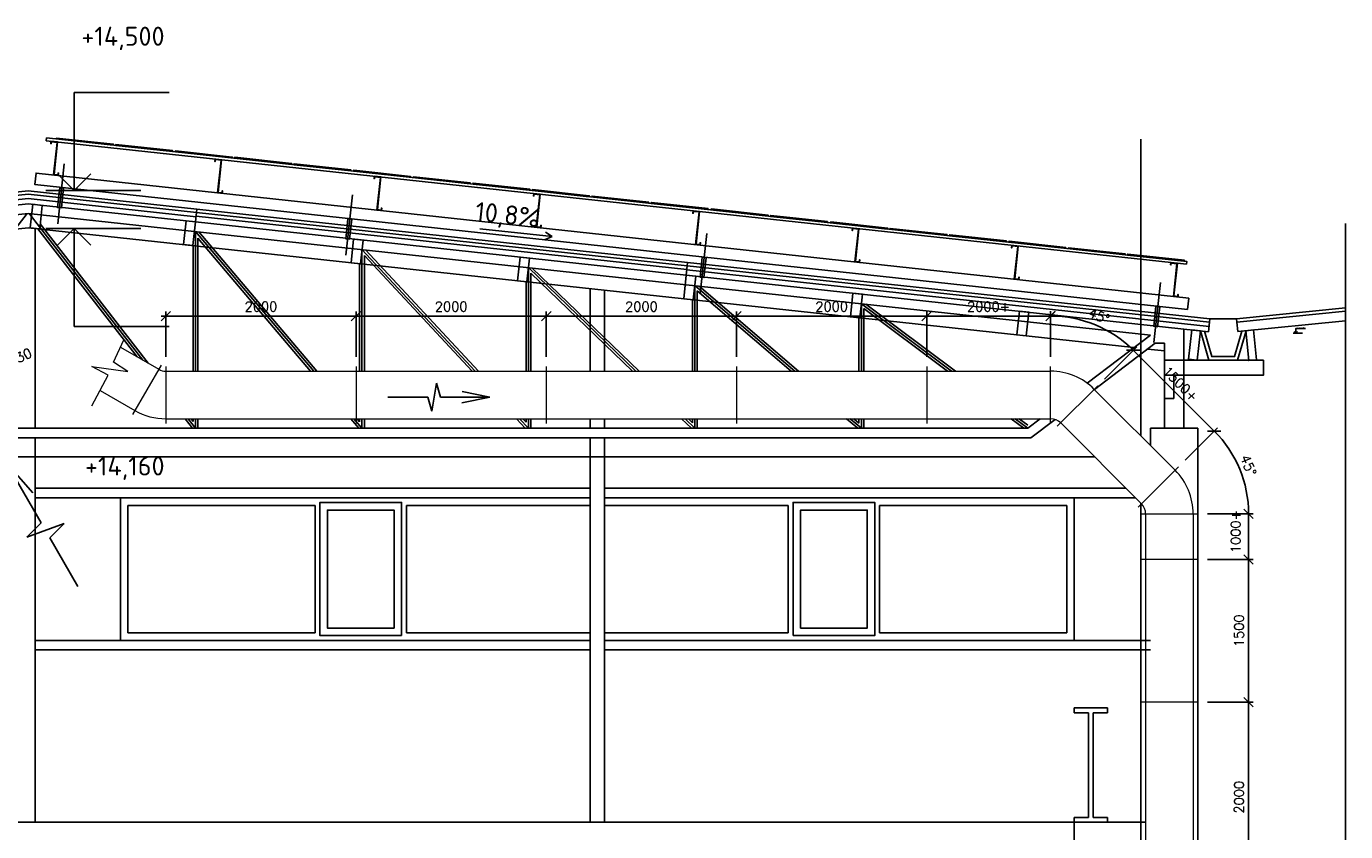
# Model space of a CAD drawing. Header units: millimetres. Extents: x -746391 to 410178, y -169697 to 100555.
# Tile 53 of 179: x 58878 to 72748, y -45927 to -37462. Entities that reach past the tile are written whole.
import ezdxf
from ezdxf.enums import TextEntityAlignment as Align

# ---------------------------------------------------------------- set-up
doc = ezdxf.new("R2010")
doc.units = ezdxf.units.MM
doc.layers.get('0').update_dxf_attribs({"color": 9})
doc.layers.get('Defpoints').update_dxf_attribs({"color": 9})
doc.layers.add('VZT-KOTY', color=2, linetype='Continuous', lineweight=25)
for name, color, linetype in [('VZT-KÓTY', 2, 'Continuous'), ('VZT-PŘÍVOD-VÝKON', 2, 'Continuous'), ('VZT-PŘÍVOD-ZAŘÍZENÍ', 3, 'Continuous'), ('VZT-STAVBA', 7, 'Continuous')]:
    doc.layers.add(name, color=color, linetype=linetype)
doc.styles.add('A99_kota', font='isocpeur.ttf', dxfattribs={"height": 2})
doc.styles.add('ad_popis 100', font='isocpeur.ttf', dxfattribs={"height": 200})
doc.styles.add('RomanS', font='romans.shx')
doc.dimstyles.new('VZT50', dxfattribs={"dimscale": 50, "dimtxt": 2, "dimasz": 2, "dimexe": 1, "dimexo": 2, "dimgap": 1, "dimtad": 1, "dimtoh": 1, "dimdec": 0, "dimzin": 0, "dimdsep": 46, "dimtxsty": 'RomanS', "dimblk1": 'OBLIQUE', "dimblk2": 'OBLIQUE', "dimsah": 1, "dimcen": 1, "dimdle": 1, "dimclrd": 256, "dimclre": 256, "dimclrt": 256, "dimadec": 0, "dimazin": 0, "dimtfac": 1, "dimtdec": 0, "dimtmove": 2, "dimatfit": 3, "dimldrblk": 'OBLIQUE', "dimfxl": 1, "dimtolj": 1, "dimtzin": 0, "dimarcsym": 0})

# ---------------------------------------------------------------- blocks, each defined once
blk = doc.blocks.new('*U24')
at = {"color": 0, "linetype": 'ByBlock', "lineweight": -2}
blk.add_line((-3, 0), (7, 0), dxfattribs=at)
for points in [[(-1.75, -1.75), (0, 0), (1.75, -1.75)], [(0, 0), (0, -10.3), (0, -10.3), (10, -10.3)]]:
    blk.add_lwpolyline(points, dxfattribs=at)
at = {"color": 0, "linetype": 'ByBlock', "lineweight": -2, "style": 'A99_kota'}
for tag, p in [('VYSKA', (9.5, -7.55)), ('POPIS', (9.5, -10.8))]:
    blk.add_attdef(tag, text='', height=2, dxfattribs=at).set_placement(p, align=Align.TOP_RIGHT)
blk = doc.blocks.new('*U23')
at = {"color": 0, "linetype": 'ByBlock', "lineweight": -2}
blk.add_line((-3, 0), (7, 0), dxfattribs=at)
for points in [[(0, 0), (0, 10.3), (0, 10.3), (10, 10.3)], [(-1.75, 1.75), (0, 0), (1.75, 1.75)]]:
    blk.add_lwpolyline(points, dxfattribs=at)
at = {"color": 0, "linetype": 'ByBlock', "lineweight": -2, "style": 'A99_kota'}
for tag, p in [('VYSKA', (9.5, 13.05)), ('POPIS', (9.5, 9.8))]:
    blk.add_attdef(tag, text='', height=2, dxfattribs=at).set_placement(p, align=Align.TOP_RIGHT)
blk = doc.blocks.new('*U22')
at = {"color": 0, "linetype": 'ByBlock', "lineweight": -2}
blk.add_line((-3, 0), (7, 0), dxfattribs=at)
for points in [[(-1.8, 1.7), (0, 0), (1.7, 1.7)], [(0, 0), (0, 5), (0, 5), (10, 5)]]:
    blk.add_lwpolyline(points, dxfattribs=at)
at = {"color": 0, "linetype": 'ByBlock', "lineweight": -2, "style": 'A99_kota'}
for tag, p in [('VYSKA', (9.5, 7.8)), ('POPIS', (9.5, 4.5))]:
    blk.add_attdef(tag, text='', height=2, dxfattribs=at).set_placement(p, align=Align.TOP_RIGHT)
blk = doc.blocks.new('_Oblique')
at = {"color": 0, "linetype": 'ByBlock', "lineweight": -2}
blk.add_line((-0.5, -0.5), (0.5, 0.5), dxfattribs=at)
blk = doc.blocks.new('*D1768')
at = {"layer": 'Defpoints', "color": 0, "linetype": 'Continuous', "lineweight": 18, "ltscale": 0.5, "transparency": 16777216}
for p in [(58557, -41056), (57984, -41319)]:
    blk.add_point(p, dxfattribs=at)
at = {"layer": 'VZT-KÓTY', "linetype": 'Continuous', "lineweight": -2, "ltscale": 0.5, "transparency": 16777216}
blk.add_line((57939, -41340), (58602, -41035), dxfattribs=at)
at = {"layer": 'VZT-KÓTY', "linetype": 'Continuous', "lineweight": -2, "ltscale": 0.5, "transparency": 16777216, "xscale": 100, "yscale": 100, "zscale": 100}
for p, rotation in [((58557, -41056), 24.67889169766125), ((57984, -41319), 204.6788916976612)]:
    blk.add_blockref('_Oblique', p, dxfattribs=dict(at, rotation=rotation))
at = {"layer": 'VZT-KÓTY', "linetype": 'Continuous', "lineweight": 18, "ltscale": 0.5, "transparency": 16777216, "insert": (58771, -40958), "char_height": 100, "attachment_point": 5, "rotation": 24.6789, "style": 'RomanS'}
blk.add_mtext('\\A1;∅630', dxfattribs=at)
blk = doc.blocks.new('*D1961')
at = {"layer": 'Defpoints', "color": 0, "linetype": 'Continuous', "lineweight": 18, "ltscale": 0.5, "transparency": 16777216}
for p in [(62344, -40508), (60344, -41037), (62344, -41037)]:
    blk.add_point(p, dxfattribs=at)
at = {"layer": 'VZT-KOTY', "linetype": 'Continuous', "lineweight": -2, "ltscale": 0.5, "transparency": 16777216}
for p, q in [((60344, -40937), (60344, -40458)), ((62344, -40937), (62344, -40458)), ((60294, -40508), (62394, -40508))]:
    blk.add_line(p, q, dxfattribs=at)
at = {"layer": 'VZT-KOTY', "linetype": 'Continuous', "lineweight": -2, "ltscale": 0.5, "transparency": 16777216, "xscale": 100, "yscale": 100, "zscale": 100, "rotation": 180}
blk.add_blockref('_Oblique', (60344, -40508), dxfattribs=at)
at = {"layer": 'VZT-KOTY', "linetype": 'Continuous', "lineweight": -2, "ltscale": 0.5, "transparency": 16777216, "xscale": 100, "yscale": 100, "zscale": 100}
blk.add_blockref('_Oblique', (62344, -40508), dxfattribs=at)
at = {"layer": 'VZT-KOTY', "linetype": 'Continuous', "lineweight": 18, "ltscale": 0.5, "transparency": 16777216, "insert": (61344, -40408), "char_height": 100, "attachment_point": 5, "style": 'RomanS'}
blk.add_mtext('\\A1;2000', dxfattribs=at)
blk = doc.blocks.new('*D1962')
at = {"layer": 'Defpoints', "color": 0, "linetype": 'Continuous', "lineweight": 18, "ltscale": 0.5, "transparency": 16777216}
for p in [(64344, -40508), (62344, -41037), (64344, -41037)]:
    blk.add_point(p, dxfattribs=at)
at = {"layer": 'VZT-KOTY', "linetype": 'Continuous', "lineweight": -2, "ltscale": 0.5, "transparency": 16777216}
for p, q in [((62344, -40937), (62344, -40458)), ((64344, -40937), (64344, -40458)), ((62294, -40508), (64394, -40508))]:
    blk.add_line(p, q, dxfattribs=at)
at = {"layer": 'VZT-KOTY', "linetype": 'Continuous', "lineweight": -2, "ltscale": 0.5, "transparency": 16777216, "xscale": 100, "yscale": 100, "zscale": 100, "rotation": 180}
blk.add_blockref('_Oblique', (62344, -40508), dxfattribs=at)
at = {"layer": 'VZT-KOTY', "linetype": 'Continuous', "lineweight": -2, "ltscale": 0.5, "transparency": 16777216, "xscale": 100, "yscale": 100, "zscale": 100}
blk.add_blockref('_Oblique', (64344, -40508), dxfattribs=at)
at = {"layer": 'VZT-KOTY', "linetype": 'Continuous', "lineweight": 18, "ltscale": 0.5, "transparency": 16777216, "insert": (63344, -40408), "char_height": 100, "attachment_point": 5, "style": 'RomanS'}
blk.add_mtext('\\A1;2000', dxfattribs=at)
blk = doc.blocks.new('*D1963')
at = {"layer": 'Defpoints', "color": 0, "linetype": 'Continuous', "lineweight": 18, "ltscale": 0.5, "transparency": 16777216}
for p in [(66344, -40508), (64344, -41037), (66344, -41037)]:
    blk.add_point(p, dxfattribs=at)
at = {"layer": 'VZT-KOTY', "linetype": 'Continuous', "lineweight": -2, "ltscale": 0.5, "transparency": 16777216}
for p, q in [((64344, -40937), (64344, -40458)), ((66344, -40937), (66344, -40458)), ((64294, -40508), (66394, -40508))]:
    blk.add_line(p, q, dxfattribs=at)
at = {"layer": 'VZT-KOTY', "linetype": 'Continuous', "lineweight": -2, "ltscale": 0.5, "transparency": 16777216, "xscale": 100, "yscale": 100, "zscale": 100, "rotation": 180}
blk.add_blockref('_Oblique', (64344, -40508), dxfattribs=at)
at = {"layer": 'VZT-KOTY', "linetype": 'Continuous', "lineweight": -2, "ltscale": 0.5, "transparency": 16777216, "xscale": 100, "yscale": 100, "zscale": 100}
blk.add_blockref('_Oblique', (66344, -40508), dxfattribs=at)
at = {"layer": 'VZT-KOTY', "linetype": 'Continuous', "lineweight": 18, "ltscale": 0.5, "transparency": 16777216, "insert": (65344, -40408), "char_height": 100, "attachment_point": 5, "style": 'RomanS'}
blk.add_mtext('\\A1;2000', dxfattribs=at)
blk = doc.blocks.new('*D1964')
at = {"layer": 'Defpoints', "color": 0, "linetype": 'Continuous', "lineweight": 18, "ltscale": 0.5, "transparency": 16777216}
for p in [(68344, -40508), (66344, -41037), (68344, -41037)]:
    blk.add_point(p, dxfattribs=at)
at = {"layer": 'VZT-KOTY', "linetype": 'Continuous', "lineweight": -2, "ltscale": 0.5, "transparency": 16777216}
for p, q in [((66344, -40937), (66344, -40458)), ((68344, -40937), (68344, -40458)), ((66294, -40508), (68394, -40508))]:
    blk.add_line(p, q, dxfattribs=at)
at = {"layer": 'VZT-KOTY', "linetype": 'Continuous', "lineweight": -2, "ltscale": 0.5, "transparency": 16777216, "xscale": 100, "yscale": 100, "zscale": 100, "rotation": 180}
blk.add_blockref('_Oblique', (66344, -40508), dxfattribs=at)
at = {"layer": 'VZT-KOTY', "linetype": 'Continuous', "lineweight": -2, "ltscale": 0.5, "transparency": 16777216, "xscale": 100, "yscale": 100, "zscale": 100}
blk.add_blockref('_Oblique', (68344, -40508), dxfattribs=at)
at = {"layer": 'VZT-KOTY', "linetype": 'Continuous', "lineweight": 18, "ltscale": 0.5, "transparency": 16777216, "insert": (67344, -40408), "char_height": 100, "attachment_point": 5, "style": 'RomanS'}
blk.add_mtext('\\A1;2000', dxfattribs=at)
blk = doc.blocks.new('*D1965')
at = {"layer": 'Defpoints', "color": 0, "linetype": 'Continuous', "lineweight": 18, "ltscale": 0.5, "transparency": 16777216}
for p in [(69646, -40508), (68344, -41037), (69646, -41037)]:
    blk.add_point(p, dxfattribs=at)
at = {"layer": 'VZT-KOTY', "linetype": 'Continuous', "lineweight": -2, "ltscale": 0.5, "transparency": 16777216}
for p, q in [((68344, -40937), (68344, -40458)), ((69646, -40937), (69646, -40458)), ((68294, -40508), (69696, -40508))]:
    blk.add_line(p, q, dxfattribs=at)
at = {"layer": 'VZT-KOTY', "linetype": 'Continuous', "lineweight": -2, "ltscale": 0.5, "transparency": 16777216, "xscale": 100, "yscale": 100, "zscale": 100, "rotation": 180}
blk.add_blockref('_Oblique', (68344, -40508), dxfattribs=at)
at = {"layer": 'VZT-KOTY', "linetype": 'Continuous', "lineweight": -2, "ltscale": 0.5, "transparency": 16777216, "xscale": 100, "yscale": 100, "zscale": 100}
blk.add_blockref('_Oblique', (69646, -40508), dxfattribs=at)
at = {"layer": 'VZT-KOTY', "linetype": 'Continuous', "lineweight": 18, "ltscale": 0.5, "transparency": 16777216, "insert": (68995, -40408), "char_height": 100, "attachment_point": 5, "style": 'RomanS'}
blk.add_mtext('\\A1;2000+', dxfattribs=at)
blk = doc.blocks.new('*D1966')
at = {"layer": 'Defpoints', "color": 0, "linetype": 'Continuous', "lineweight": 18, "ltscale": 0.5, "transparency": 16777216}
for p in [(70262, -40672), (69646, -41037), (70141, -41243), (69646, -41637), (69717, -41667)]:
    blk.add_point(p, dxfattribs=at)
at = {"layer": 'VZT-KOTY', "linetype": 'Continuous', "lineweight": -2, "ltscale": 0.5, "transparency": 16777216}
for p, q in [((69646, -40937), (69646, -40457)), ((70212, -41172), (70552, -40832))]:
    blk.add_line(p, q, dxfattribs=at)
blk.add_arc((69646, -41737), 1230, 45, 90, dxfattribs=at)
at = {"layer": 'VZT-KOTY', "linetype": 'Continuous', "lineweight": -2, "ltscale": 0.5, "transparency": 16777216, "xscale": 100, "yscale": 100, "zscale": 100}
for p, rotation in [((69646, -40507), 180.0000000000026), ((70516, -40867), 315.0000000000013)]:
    blk.add_blockref('_Oblique', p, dxfattribs=dict(at, rotation=rotation))
at = {"layer": 'VZT-KOTY', "linetype": 'Continuous', "lineweight": 18, "ltscale": 0.5, "transparency": 16777216, "insert": (70155, -40508), "char_height": 100, "attachment_point": 5, "rotation": 337.5, "style": 'RomanS'}
blk.add_mtext('\\A1;45°', dxfattribs=at)
blk = doc.blocks.new('*D1967')
at = {"layer": 'Defpoints', "color": 0, "linetype": 'Continuous', "lineweight": 18, "ltscale": 0.5, "transparency": 16777216}
for p in [(70141, -41243), (71366, -41717), (70991, -42092)]:
    blk.add_point(p, dxfattribs=at)
at = {"layer": 'VZT-KOTY', "linetype": 'Continuous', "lineweight": -2, "ltscale": 0.5, "transparency": 16777216}
for p, q in [((70212, -41172), (70552, -40832)), ((70481, -40832), (71401, -41752)), ((71061, -42021), (71401, -41681))]:
    blk.add_line(p, q, dxfattribs=at)
at = {"layer": 'VZT-KOTY', "linetype": 'Continuous', "lineweight": -2, "ltscale": 0.5, "transparency": 16777216, "xscale": 100, "yscale": 100, "zscale": 100}
for p, rotation in [((70516, -40867), 135.0000000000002), ((71366, -41717), 315.0000000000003)]:
    blk.add_blockref('_Oblique', p, dxfattribs=dict(at, rotation=rotation))
at = {"layer": 'VZT-KOTY', "linetype": 'Continuous', "lineweight": 18, "ltscale": 0.5, "transparency": 16777216, "insert": (71012, -41221), "char_height": 100, "attachment_point": 5, "rotation": 315, "style": 'RomanS'}
blk.add_mtext('\\A1;1500+', dxfattribs=at)
blk = doc.blocks.new('*D1968')
at = {"layer": 'Defpoints', "color": 0, "linetype": 'Continuous', "lineweight": 18, "ltscale": 0.5, "transparency": 16777216}
for p in [(70991, -42092), (71685, -42268), (70566, -42516), (70596, -42587), (71196, -42587)]:
    blk.add_point(p, dxfattribs=at)
at = {"layer": 'VZT-KOTY', "linetype": 'Continuous', "lineweight": -2, "ltscale": 0.5, "transparency": 16777216}
for p, q in [((71061, -42021), (71402, -41681)), ((71296, -42587), (71777, -42587))]:
    blk.add_line(p, q, dxfattribs=at)
blk.add_arc((70496, -42587), 1232, 0, 45, dxfattribs=at)
at = {"layer": 'VZT-KOTY', "linetype": 'Continuous', "lineweight": -2, "ltscale": 0.5, "transparency": 16777216, "xscale": 100, "yscale": 100, "zscale": 100}
for p, rotation in [((71366, -41716), 135.0000000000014), ((71727, -42587), 270.0000000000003)]:
    blk.add_blockref('_Oblique', p, dxfattribs=dict(at, rotation=rotation))
at = {"layer": 'VZT-KOTY', "linetype": 'Continuous', "lineweight": 18, "ltscale": 0.5, "transparency": 16777216, "insert": (71726, -42077), "char_height": 100, "attachment_point": 5, "rotation": 292.5, "style": 'RomanS'}
blk.add_mtext('\\A1;45°', dxfattribs=at)
blk = doc.blocks.new('*D1969')
at = {"layer": 'Defpoints', "color": 0, "linetype": 'Continuous', "lineweight": 18, "ltscale": 0.5, "transparency": 16777216}
for p in [(71196, -44566), (71727, -44566), (71196, -46566)]:
    blk.add_point(p, dxfattribs=at)
at = {"layer": 'VZT-KOTY', "linetype": 'Continuous', "lineweight": -2, "ltscale": 0.5, "transparency": 16777216}
for p, q in [((71727, -46616), (71727, -44516)), ((71296, -44566), (71777, -44566)), ((71296, -46566), (71777, -46566))]:
    blk.add_line(p, q, dxfattribs=at)
at = {"layer": 'VZT-KOTY', "linetype": 'Continuous', "lineweight": -2, "ltscale": 0.5, "transparency": 16777216, "xscale": 100, "yscale": 100, "zscale": 100}
for p, rotation in [((71727, -44566), 90), ((71727, -46566), 270)]:
    blk.add_blockref('_Oblique', p, dxfattribs=dict(at, rotation=rotation))
at = {"layer": 'VZT-KOTY', "linetype": 'Continuous', "lineweight": 18, "ltscale": 0.5, "transparency": 16777216, "insert": (71627, -45566), "char_height": 100, "attachment_point": 5, "rotation": 90, "style": 'RomanS'}
blk.add_mtext('\\A1;2000', dxfattribs=at)
blk = doc.blocks.new('*D1970')
at = {"layer": 'Defpoints', "color": 0, "linetype": 'Continuous', "lineweight": 18, "ltscale": 0.5, "transparency": 16777216}
for p in [(71196, -43066), (71727, -43066), (71196, -44566)]:
    blk.add_point(p, dxfattribs=at)
at = {"layer": 'VZT-KOTY', "linetype": 'Continuous', "lineweight": -2, "ltscale": 0.5, "transparency": 16777216}
for p, q in [((71296, -43066), (71777, -43066)), ((71727, -44616), (71727, -43016)), ((71296, -44566), (71777, -44566))]:
    blk.add_line(p, q, dxfattribs=at)
at = {"layer": 'VZT-KOTY', "linetype": 'Continuous', "lineweight": -2, "ltscale": 0.5, "transparency": 16777216, "xscale": 100, "yscale": 100, "zscale": 100}
for p, rotation in [((71727, -43066), 90), ((71727, -44566), 270)]:
    blk.add_blockref('_Oblique', p, dxfattribs=dict(at, rotation=rotation))
at = {"layer": 'VZT-KOTY', "linetype": 'Continuous', "lineweight": 18, "ltscale": 0.5, "transparency": 16777216, "insert": (71627, -43816), "char_height": 100, "attachment_point": 5, "rotation": 90, "style": 'RomanS'}
blk.add_mtext('\\A1;1500', dxfattribs=at)
blk = doc.blocks.new('*D1971')
at = {"layer": 'Defpoints', "color": 0, "linetype": 'Continuous', "lineweight": 18, "ltscale": 0.5, "transparency": 16777216}
for p in [(71196, -42587), (71727, -42587), (71196, -43066)]:
    blk.add_point(p, dxfattribs=at)
at = {"layer": 'VZT-KOTY', "linetype": 'Continuous', "lineweight": -2, "ltscale": 0.5, "transparency": 16777216}
for p, q in [((71727, -43116), (71727, -42537)), ((71296, -42587), (71777, -42587)), ((71296, -43066), (71777, -43066))]:
    blk.add_line(p, q, dxfattribs=at)
at = {"layer": 'VZT-KOTY', "linetype": 'Continuous', "lineweight": -2, "ltscale": 0.5, "transparency": 16777216, "xscale": 100, "yscale": 100, "zscale": 100}
for p, rotation in [((71727, -42587), 90), ((71727, -43066), 270)]:
    blk.add_blockref('_Oblique', p, dxfattribs=dict(at, rotation=rotation))
at = {"layer": 'VZT-KOTY', "linetype": 'Continuous', "lineweight": 18, "ltscale": 0.5, "transparency": 16777216, "insert": (71592, -42772), "char_height": 100, "attachment_point": 5, "rotation": 90, "style": 'RomanS'}
blk.add_mtext('\\A1;1000+', dxfattribs=at)

msp = doc.modelspace()

# ---------------------------------------------------------------- linework, layer by layer
at = {"layer": 'VZT-KÓTY', "linetype": 'Continuous', "lineweight": 18, "ltscale": 0.5}
for p, q in [((59793.6, -40991.1), (59903.3, -40756.5)), ((59738.7, -41129.9), (59565.1, -41037.1)), ((59565.1, -41037.1), (59943.4, -41089.7)), ((59943.4, -41089.7), (59793.6, -40991.1)), ((59567, -41451.2), (59738.7, -41129.9))]:
    msp.add_line(p, q, dxfattribs=at)
at = {"layer": 'VZT-PŘÍVOD-VÝKON'}
for p, q in [((63191, -41213.7), (63139.4, -41506.2)), ((63230.2, -41359.9), (63191, -41213.7)), ((63750.5, -41360.2), (63458, -41301.7)), ((62677.7, -41359.9), (63100.2, -41359.9)), ((63100.2, -41359.9), (63139.4, -41506.2)), ((63230.2, -41359.9), (63750.2, -41359.9)), ((63750.2, -41359.9), (63457.7, -41418.4)), ((59032.4, -42681.4), (58668.4, -42050.9)), ((58668.4, -42050.9), (58944.1, -42364.6)), ((59032.4, -42681.4), (58882.5, -42831.3)), ((58882.5, -42831.3), (59273.3, -42689.1)), ((59123.4, -42838.9), (59273.3, -42689.1)), ((59419.2, -43351.2), (59123.4, -42838.9))]:
    msp.add_line(p, q, dxfattribs=at)
at = {"layer": 'VZT-PŘÍVOD-ZAŘÍZENÍ', "linetype": 'Continuous', "lineweight": 18, "ltscale": 0.5}
for p, q in [((59866.5, -40835.2), (60268.7, -41067.4)), ((60293.7, -41024.1), (59993.7, -41543.7)), ((60343.7, -41037.5), (60343.7, -41637.5)), ((62343.7, -41037.5), (62343.7, -41637.5)), ((64343.7, -41037.5), (64343.7, -41637.5)), ((66343.7, -41037.5), (66343.7, -41637.5)), ((68343.7, -41037.5), (68343.7, -41637.5)), ((69646.3, -41637.5), (69646.3, -41037.5)), ((60343.7, -41087.5), (69646.3, -41087.5)), ((59653.4, -41289.5), (60018.7, -41500.4)), ((69717, -41666.8), (70141.2, -41242.5)), ((70105.9, -41277.9), (70955.2, -42127.1)), ((60343.7, -41587.5), (69646.3, -41587.5)), ((69752.3, -41631.4), (70601.6, -42480.7)), ((70566.2, -42516), (70990.5, -42091.8)), ((70595.5, -42586.8), (71195.5, -42586.8)), ((70645.5, -42586.8), (70645.5, -46565.7)), ((71145.5, -42586.8), (71145.5, -46565.7)), ((71195.5, -43065.7), (70595.5, -43065.7)), ((71195.5, -44565.7), (70595.5, -44565.7))]:
    msp.add_line(p, q, dxfattribs=at)
for centre, radius, start, end in [((60343.7, -40937.5), 150, 240, 270), ((69646.3, -41737.5), 650, 45, 90), ((60343.7, -40937.5), 650, 240, 270), ((69646.3, -41737.5), 150, 45, 90), ((70495.5, -42586.8), 650, 0, 45), ((70495.5, -42586.8), 150, 0, 45)]:
    msp.add_arc(centre, radius, start, end, dxfattribs=at)
at = {"layer": 'VZT-STAVBA'}
for p, q in [((58895.5, -39226.9), (57111.7, -39420.2)), ((58895.5, -39226.9), (60666.4, -39418.8)), ((65829.9, -39943.2), (60670.1, -39384)), ((47095.5, -40706.8), (58895.5, -39428.1)), ((58884.8, -39429.2), (57870.9, -40737.5)), ((70695.5, -40706.8), (58895.5, -39428.1)), ((58906.3, -39429.2), (60100.5, -40970.3)), ((60655.6, -39518.2), (65815.4, -40077.4)), ((60662.1, -39458.6), (65821.9, -40017.7)), ((60666.4, -39418.8), (65826.2, -39978)), ((47268.5, -40838.9), (58895.6, -39578.9)), ((70522.5, -40838.9), (58895.5, -39578.9)), ((58970.5, -39586.5), (58970.5, -41687.5)), ((58999.4, -39590.2), (60043.3, -40937.2)), ((59023.4, -39539.6), (60157.7, -41003.3)), ((60656.3, -39618.9), (60656.3, -41087.5)), ((60656.3, -39618.9), (61898.7, -41087.5)), ((60692.4, -39622.8), (61931.5, -41087.5)), ((72748, -47380), (72748, -39536.2)), ((60631.3, -39767.1), (60631.3, -41087.5)), ((60681.3, -39687.1), (60681.3, -41087.5)), ((60681.3, -39687.1), (61866, -41087.5)), ((62406.3, -39808.5), (62406.3, -41087.5)), ((62406.3, -39808.5), (63597.5, -41087.5)), ((62431.3, -39872.1), (62431.3, -41087.5)), ((62431.3, -39872.1), (63563.3, -41087.5)), ((62444.3, -39812.6), (63631.7, -41087.5)), ((62381.3, -39956.7), (62381.3, -41087.5)), ((64156.3, -39998.2), (64156.3, -41087.5)), ((64156.3, -39998.2), (65284.8, -41087.5)), ((64181.3, -40057.1), (64181.3, -41087.5)), ((64181.3, -40057.1), (65248.8, -41087.5)), ((64196.9, -40002.6), (65320.8, -41087.5)), ((71306.6, -40672.4), (65815.4, -40077.4)), ((71316.6, -40572.9), (65826.2, -39978)), ((64131.3, -40146.3), (64131.3, -41087.5)), ((64805.5, -40218.8), (64805.5, -41087.5)), ((65906.3, -40187.8), (65906.3, -41087.5)), ((65906.3, -40187.8), (66956.2, -41087.5)), ((65950.3, -40192.6), (66994.6, -41087.5)), ((64955.5, -40235.1), (64955.5, -41087.5)), ((65881.3, -40336), (65881.3, -41087.5)), ((65931.3, -40242.2), (65931.3, -41087.5)), ((65931.3, -40242.2), (66917.7, -41087.5)), ((67656.3, -40377.5), (67656.3, -41087.5)), ((67656.3, -40377.5), (68604.8, -41087.5)), ((67681.3, -40427.4), (67681.3, -41087.5)), ((67681.3, -40427.4), (68563.1, -41087.5)), ((67705.1, -40382.7), (68646.5, -41087.5)), ((67631.3, -40525.6), (67631.3, -41087.5)), ((70030.1, -41213), (70695.5, -40706.8)), ((71045.5, -41687.5), (71045.5, -40644.1)), ((70107.7, -41279.6), (70746.6, -40793.6)), ((70845.5, -40873.4), (70667.2, -40854)), ((70845.5, -40793.6), (70746.6, -40793.6)), ((70845.5, -41687.5), (70845.5, -40793.6)), ((60547.2, -41587.5), (60624.7, -41687.5)), ((60578.8, -41587.5), (60656.3, -41687.5)), ((60610.4, -41587.5), (60631.3, -41614.4)), ((60631.3, -41587.5), (60631.3, -41614.4)), ((60656.3, -41587.5), (60656.3, -41687.5)), ((60681.3, -41587.5), (60681.3, -41687.5)), ((62289, -41587.5), (62373.6, -41687.5)), ((62321.7, -41587.5), (62406.3, -41687.5)), ((62354.5, -41587.5), (62381.3, -41619.2)), ((62381.3, -41587.5), (62381.3, -41619.2)), ((62406.3, -41587.5), (62406.3, -41687.5)), ((62431.3, -41587.5), (62431.3, -41687.5)), ((64029, -41587.5), (64122.1, -41687.5)), ((64063.2, -41587.5), (64156.3, -41687.5)), ((64097.3, -41587.5), (64131.3, -41624)), ((64131.3, -41587.5), (64131.3, -41624)), ((64156.3, -41587.5), (64156.3, -41687.5)), ((64181.3, -41587.5), (64181.3, -41687.5)), ((64805.5, -41587.5), (64805.5, -41687.5)), ((64955.5, -41587.5), (64955.5, -41687.5)), ((65766.7, -41587.5), (65870.3, -41687.5)), ((65802.7, -41587.5), (65906.3, -41687.5)), ((65838.7, -41587.5), (65881.3, -41628.6)), ((65881.3, -41587.5), (65881.3, -41628.6)), ((65906.3, -41587.5), (65906.3, -41687.5)), ((65931.3, -41587.5), (65931.3, -41687.5)), ((67501.2, -41587.5), (67617.9, -41687.5)), ((67539.6, -41587.5), (67656.3, -41687.5)), ((67578, -41587.5), (67631.3, -41633.1)), ((67631.3, -41587.5), (67631.3, -41633.1)), ((67656.3, -41587.5), (67656.3, -41687.5)), ((67681.3, -41587.5), (67681.3, -41687.5)), ((69231, -41587.5), (69364.6, -41687.5)), ((69272.7, -41587.5), (69406.3, -41687.5)), ((69314.4, -41587.5), (69406.3, -41656.3)), ((69406.3, -41687.5), (69537.8, -41587.5)), ((69440, -41787.5), (69693.1, -41595)), ((48384.8, -41687.5), (69406.3, -41687.5)), ((70695.5, -41687.5), (70695.5, -41867.5)), ((70695.5, -41687.5), (71195.5, -41687.5)), ((71195.5, -41687.5), (71195.5, -53687.5)), ((48351, -41787.5), (69440, -41787.5)), ((58970.5, -41787.5), (58970.5, -45827.5)), ((64805.5, -41787.5), (64805.5, -45827.5)), ((64955.5, -41787.5), (64955.5, -45827.5)), ((47145.5, -41987.5), (70108.4, -41987.5)), ((64805.5, -42317.5), (58970.5, -42317.5)), ((64805.5, -42417.5), (58970.5, -42417.5)), ((59865.5, -43917.5), (59865.5, -42417.5)), ((59865.5, -42417.5), (64805.5, -42417.5)), ((70438.4, -42317.5), (64955.5, -42317.5)), ((70538.4, -42417.5), (64955.5, -42417.5)), ((64955.5, -42417.5), (69895.5, -42417.5)), ((69895.5, -42417.5), (69895.5, -43917.5)), ((59945.5, -42497.5), (59945.5, -43837.5)), ((61913, -42497.5), (59945.5, -42497.5)), ((61913, -43837.5), (61913, -42497.5)), ((64805.5, -42497.5), (62873, -42497.5)), ((62873, -43837.5), (62873, -42497.5)), ((64955.5, -42497.5), (66888, -42497.5)), ((66888, -43837.5), (66888, -42497.5)), ((67848, -42497.5), (69815.5, -42497.5)), ((67848, -43837.5), (67848, -42497.5)), ((69815.5, -42497.5), (69815.5, -43837.5)), ((64805.5, -43917.5), (58970.5, -43917.5)), ((64805.5, -43917.5), (59865.5, -43917.5)), ((59945.5, -43837.5), (61913, -43837.5)), ((62873, -43837.5), (64805.5, -43837.5)), ((66888, -43837.5), (64955.5, -43837.5)), ((70695.5, -43917.5), (64955.5, -43917.5)), ((69895.5, -43917.5), (64955.5, -43917.5)), ((69815.5, -43837.5), (67848, -43837.5)), ((64805.5, -44017.5), (58970.5, -44017.5)), ((70695.5, -44017.5), (64955.5, -44017.5)), ((69895.5, -44627.5), (70245.5, -44627.5)), ((69895.5, -44627.5), (69895.5, -44677.5)), ((70245.5, -44627.5), (70245.5, -44677.5)), ((69895.5, -44677.5), (70045.5, -44677.5)), ((70045.5, -44677.5), (70045.5, -45777.5)), ((70095.5, -44677.5), (70095.5, -45777.5)), ((70245.5, -44677.5), (70095.5, -44677.5)), ((69895.5, -45827.5), (47895.5, -45827.5)), ((69895.5, -45827.5), (69895.5, -45777.5)), ((69895.5, -45777.5), (70045.5, -45777.5)), ((69895.5, -45827.5), (70645.5, -45827.5)), ((69895.5, -45827.5), (69895.5, -46527.5)), ((69895.5, -45827.5), (70245.5, -45827.5)), ((70245.5, -45777.5), (70095.5, -45777.5)), ((70245.5, -45827.5), (70245.5, -45777.5))]:
    msp.add_line(p, q, dxfattribs=at)
for points in [[(71073.8, -39963.2), (59086.5, -38664.2), (59089.7, -38634.4), (71077, -39933.4)], [(59200.3, -38681.6), (59140.6, -38675.1), (59138.5, -38695), (59133.5, -38694.4), (59136.2, -38669.6), (59205.8, -38677.1), (59168.6, -39020.1), (59208.4, -39024.4), (59210.5, -39004.6), (59215.5, -39005.1), (59212.8, -39029.9), (59163.1, -39024.6), (59200.3, -38681.6)], [(59194.1, -38645.7), (59195.2, -38635.8), (59791.7, -38700.4), (59790.6, -38710.3)], [(59818, -38713.3), (59819, -38703.4), (60415.5, -38768), (60414.5, -38777.9)], [(60444.3, -38781.2), (60445.4, -38771.2), (61041.9, -38835.9), (61040.8, -38845.8)], [(60925.2, -38868.5), (60865.5, -38862), (60863.4, -38881.9), (60858.4, -38881.4), (60861.1, -38856.5), (60930.7, -38864.1), (60893.5, -39207), (60933.3, -39211.4), (60935.5, -39191.5), (60940.4, -39192), (60937.7, -39216.9), (60888, -39211.5), (60925.2, -38868.5)], [(61068.1, -38848.8), (61069.2, -38838.8), (61665.7, -38903.5), (61664.7, -38913.4)], [(61692, -38916.4), (61693.1, -38906.4), (62289.6, -38971.1), (62288.5, -38981)], [(62318.3, -38984.3), (62319.4, -38974.3), (62915.9, -39039), (62914.8, -39048.9)], [(71098.2, -40317.9), (58979.2, -39004.6), (58966.3, -39123.9), (71085.3, -40437.2)], [(62600.4, -39050), (62540.7, -39043.6), (62538.6, -39063.4), (62533.6, -39062.9), (62536.3, -39038), (62605.9, -39045.6), (62568.7, -39388.6), (62608.5, -39392.9), (62610.6, -39373), (62615.6, -39373.5), (62612.9, -39398.4), (62563.2, -39393), (62600.4, -39050)], [(62947.1, -39052.4), (62948.2, -39042.5), (63544.7, -39107.1), (63543.7, -39117)], [(63573.5, -39120.3), (63574.6, -39110.3), (64171.1, -39175), (64170, -39184.9)], [(59229.2, -39157.6), (59268.9, -39161.9), (59246.3, -39370.7), (59206.5, -39366.4)], [(64197.3, -39187.9), (64198.4, -39177.9), (64794.9, -39242.6), (64793.8, -39252.5)], [(64275.6, -39231.6), (64215.9, -39225.1), (64213.8, -39245), (64208.8, -39244.4), (64211.5, -39219.6), (64281.1, -39227.1), (64243.9, -39570.1), (64283.7, -39574.4), (64285.8, -39554.5), (64290.8, -39555.1), (64288.1, -39579.9), (64238.4, -39574.5), (64275.6, -39231.6)], [(64823.7, -39255.7), (64824.7, -39245.8), (65421.2, -39310.4), (65420.2, -39320.4)], [(58945.2, -39332.9), (58918.3, -39581.4), (59017.7, -39592.2), (59044.7, -39343.7)], [(65447.5, -39323.4), (65448.6, -39313.4), (66045.1, -39378.1), (66044, -39388)], [(66675.3, -39456.4), (66676.4, -39446.5), (66079.9, -39381.8), (66078.8, -39391.8)], [(60556.2, -39507.5), (60529.2, -39756), (60628.7, -39766.8), (60655.6, -39518.2)], [(62258.9, -39485.9), (62298.7, -39490.2), (62276.1, -39699), (62236.3, -39694.7)], [(65950.8, -39413.1), (65891.1, -39406.6), (65889, -39426.5), (65884, -39426), (65886.7, -39401.1), (65956.3, -39408.7), (65919.1, -39751.7), (65958.9, -39756), (65961, -39736.1), (65966, -39736.6), (65963.3, -39761.5), (65913.6, -39756.1), (65950.8, -39413.1)], [(67299.2, -39524), (67300.2, -39514.1), (66703.7, -39449.4), (66702.7, -39459.4)], [(67930.5, -39592.4), (67931.5, -39582.5), (67335, -39517.8), (67334, -39527.8)], [(67626, -39594.6), (67566.3, -39588.2), (67564.2, -39608), (67559.2, -39607.5), (67561.9, -39582.7), (67631.5, -39590.2), (67594.3, -39933.2), (67634.1, -39937.5), (67636.2, -39917.6), (67641.2, -39918.2), (67638.5, -39943), (67588.8, -39937.6), (67626, -39594.6)], [(68554.3, -39660), (68555.4, -39650.1), (67958.9, -39585.4), (67957.8, -39595.4)], [(69180.6, -39727.9), (69181.7, -39718), (68585.2, -39653.3), (68584.1, -39663.3)], [(62317.7, -39698.3), (62290.7, -39946.9), (62390.1, -39957.7), (62417.1, -39709.1)], [(69804.5, -39795.5), (69805.6, -39785.6), (69209.1, -39720.9), (69208, -39730.9)], [(69301.2, -39776.2), (69241.5, -39769.7), (69239.3, -39789.6), (69234.4, -39789), (69237.1, -39764.2), (69306.7, -39771.7), (69269.5, -40114.7), (69309.3, -40119), (69311.4, -40099.1), (69316.4, -40099.7), (69313.7, -40124.5), (69264, -40119.2), (69301.2, -39776.2)], [(70430.8, -39863.4), (70431.9, -39853.4), (69835.4, -39788.8), (69834.3, -39798.7)], [(64067.7, -39888), (64040.7, -40136.5), (64140.1, -40147.3), (64167.1, -39898.8)], [(65983.7, -39889.6), (66023.5, -39893.9), (66000.9, -40102.7), (65961.1, -40098.3)], [(71052.2, -39930.7), (71053.3, -39920.8), (70456.8, -39856.1), (70455.7, -39866.1)], [(70973.9, -39957.4), (70914.2, -39951), (70912.1, -39970.8), (70907.1, -39970.3), (70909.8, -39945.5), (70979.4, -39953), (70942.2, -40296), (70982, -40300.3), (70984.1, -40280.4), (70989.1, -40281), (70986.4, -40305.8), (70936.7, -40300.4), (70973.9, -39957.4)], [(65815.4, -40077.4), (65789.8, -40326.1), (65889.2, -40336.8), (65916.2, -40088.3)], [(67567.7, -40267.3), (67540.7, -40515.8), (67640.1, -40526.6), (67667.1, -40278)], [(69317.7, -40456.9), (69290.7, -40705.4), (69390.1, -40716.2), (69417.1, -40467.7)], [(70794, -40410.8), (70754.2, -40406.5), (70731.6, -40615.3), (70771.3, -40619.6)], [(71130.3, -40653.3), (71222.2, -40663.3), (71188.8, -40971.4), (71096.9, -40961.5)], [(71699.1, -40662), (71778.7, -40654.1), (71810.1, -40967.5), (71730.4, -40975.5)], [(71885.5, -40972.5), (71885.5, -41127.5), (70845.5, -41127.5), (70845.5, -40972.5)], [(70845.5, -41127.5), (70845.5, -41372.5), (70940.5, -41372.5), (70940.5, -41127.5)], [(62823, -43867.5), (61963, -43867.5), (61963, -42467.5), (62823, -42467.5)], [(62743, -43787.5), (62043, -43787.5), (62043, -42547.5), (62743, -42547.5)], [(66938, -43867.5), (67798, -43867.5), (67798, -42467.5), (66938, -42467.5)], [(67018, -43787.5), (67718, -43787.5), (67718, -42547.5), (67018, -42547.5)]]:
    msp.add_lwpolyline(points, close=True, dxfattribs=at)
for points in [[(70595.5, -41767.5), (70595.5, -38647.5)], [(59276.5, -38906.2), (59208.1, -39537.5)], [(57108, -39385.4), (58895.5, -39191.7)], [(60670.1, -39384), (58895.5, -39191.7)], [(62306.3, -39234.6), (62237.9, -39865.9)], [(58895, -39272.2), (57116.6, -39464.9)], [(57122.5, -39519.6), (58895.5, -39327.5)], [(60655.6, -39518.2), (58895.5, -39327.5)], [(58896.1, -39272.2), (60661.5, -39463.5)], [(60666.4, -39418.8), (60670.1, -39384)], [(60655.6, -39518.2), (60666.4, -39418.8)], [(64405.2, -39672.8), (63644.7, -39589.8)], [(64405.2, -39672.8), (64335, -39624.9)], [(66031.1, -39638.2), (65962.7, -40269.5)], [(64405.2, -39672.8), (64326.3, -39704.5)], [(65826.2, -39978), (65829.9, -39943.2)], [(65829.9, -39943.2), (71320.1, -40538.1)], [(65815.4, -40077.4), (65826.2, -39978)], [(71312.1, -40617.7), (65821.3, -40022.7)], [(70801.6, -40155.2), (70733.1, -40786.5)], [(71604.6, -40571), (71601.1, -40536.1), (72748, -40421.5)], [(72748, -40456.6), (71604.6, -40571), (71614.5, -40670.5)], [(71306.6, -40672.4), (71316.6, -40572.9)], [(71316.6, -40572.9), (71320.1, -40538.1)], [(71320.1, -40538.1), (71601.3, -40538.1)], [(71614.5, -40670.5), (72748, -40557.1)], [(71700.9, -40661.8), (71611, -40972.5), (71310.4, -40972.5), (71220.8, -40663.1)], [(71263.8, -40667.8), (71340.7, -40933.5), (71580.6, -40933.5), (71658, -40666.1)], [(70595.5, -46692.5), (70595.5, -42474.6)]]:
    msp.add_lwpolyline(points, dxfattribs=at)

# ---------------------------------------------------------------- block references
ref = msp.add_blockref('*U23', (59380.5, -39187.5), dxfattribs=dict(at, xscale=100, yscale=100, zscale=100))
ref.add_attrib('VYSKA', '+14,500', dxfattribs={"layer": '0', "color": 0, "linetype": 'ByBlock', "lineweight": -2, "height": 200, "style": 'A99_kota'}).set_placement((60330.5, -37465.8), align=Align.TOP_RIGHT)
ref = msp.add_blockref('*U24', (59380.5, -39587.1), dxfattribs=dict(at, xscale=100, yscale=100, zscale=100))
ref.add_attrib('VYSKA', '+14,160', dxfattribs={"layer": '0', "color": 0, "linetype": 'ByBlock', "lineweight": -2, "height": 200, "style": 'A99_kota'}).set_placement((60330.5, -41983.8), align=Align.TOP_RIGHT)
ref = msp.add_blockref('*U22', (72225.5, -40687.5), dxfattribs=dict(at, xscale=10, yscale=10, zscale=10))
ref.add_attrib('VYSKA', '+13,000', dxfattribs={"layer": '0', "color": 0, "linetype": 'ByBlock', "lineweight": -2, "height": 20, "style": 'A99_kota'}).set_placement((72320.5, -40621.2), align=Align.TOP_RIGHT)

# ---------------------------------------------------------------- texts
at = {"layer": 'VZT-STAVBA', "insert": (64286.5, -39378.2), "char_height": 200, "attachment_point": 3, "rotation": 353.76928, "style": 'ad_popis 100'}
msp.add_mtext_dynamic_manual_height_columns('10,8%', width=645, gutter_width=1000, heights=[0], dxfattribs=at)

# ---------------------------------------------------------------- dimensions: what is measured, and where the dimension line sits
at = {"layer": 'VZT-KOTY', "linetype": 'Continuous', "lineweight": 18, "ltscale": 0.5}
for base, p1, p2, picture, middle in [((62343.7, -40508), (60343.7, -41037.5), (62343.7, -41037.5), '*D1961', (61343.7, -40408)), ((64343.7, -40508), (62343.7, -41037.5), (64343.7, -41037.5), '*D1962', (63343.7, -40408)), ((66343.7, -40508), (64343.7, -41037.5), (66343.7, -41037.5), '*D1963', (65343.7, -40408)), ((68343.7, -40508), (66343.7, -41037.5), (68343.7, -41037.5), '*D1964', (67343.7, -40408))]:
    dim = msp.add_linear_dim(base=base, p1=p1, p2=p2, dimstyle='VZT50', dxfattribs=at)
    dim.commit()
    dim.dimension.update_dxf_attribs({"geometry": picture, "text_midpoint": middle})
dim = msp.add_linear_dim(base=(69646.3, -40508), p1=(68343.7, -41037.5), p2=(69646.3, -41037.5), text='2000+', dimstyle='VZT50', dxfattribs=at)
dim.commit()
dim.dimension.update_dxf_attribs({"geometry": '*D1965', "text_midpoint": (68995, -40408)})
for base, line1, line2, picture, middle in [((70261.5, -40671.9), ((69717, -41666.8), (70141.2, -41242.5)), ((69646.3, -41637.5), (69646.3, -41037.5)), '*D1966', (70155.4, -40508.3)), ((71685.1, -42268), ((70595.5, -42586.8), (71195.5, -42586.8)), ((70566.2, -42516), (70990.5, -42091.8)), '*D1968', (71725.7, -42077.2))]:
    dim = msp.add_angular_dim_2l(base=base, line1=line1, line2=line2, dimstyle='VZT50', dxfattribs=at)
    dim.commit()
    dim.dimension.update_dxf_attribs({"geometry": picture, "text_midpoint": middle})
dim = msp.add_aligned_dim(p1=(70141.2, -41242.5), p2=(70990.5, -42091.8), distance=530.5, text='1500+', dimstyle='VZT50', dxfattribs=at)
dim.commit()
dim.dimension.update_dxf_attribs({"geometry": '*D1967', "text_midpoint": (71011.7, -41221.3)})
dim = msp.add_linear_dim(base=(71727, -42586.8), p1=(71195.5, -43065.7), p2=(71195.5, -42586.8), angle=90, text='1000+', dimstyle='VZT50', dxfattribs=at)
dim.commit()
dim.dimension.update_dxf_attribs({"geometry": '*D1971', "text_midpoint": (71592.3, -42772.1), "dimtype": 160})
for base, p1, p2, picture, middle in [((71727, -43065.7), (71195.5, -44565.7), (71195.5, -43065.7), '*D1970', (71627, -43815.7)), ((71727, -44565.7), (71195.5, -46565.7), (71195.5, -44565.7), '*D1969', (71627, -45565.7))]:
    dim = msp.add_linear_dim(base=base, p1=p1, p2=p2, angle=90, dimstyle='VZT50', dxfattribs=at)
    dim.commit()
    dim.dimension.update_dxf_attribs({"geometry": picture, "text_midpoint": middle})
at = {"layer": 'VZT-KÓTY', "linetype": 'Continuous', "lineweight": 18, "ltscale": 0.5}
dim = msp.add_diameter_dim_2p(p1=(57984.3, -41319), p2=(58556.8, -41056), dimstyle='VZT50', dxfattribs=at)
dim.commit()
dim.dimension.update_dxf_attribs({"geometry": '*D1768', "text_midpoint": (58770.5, -40957.7), "dimtype": 163})

doc.saveas('drawing.dxf')
